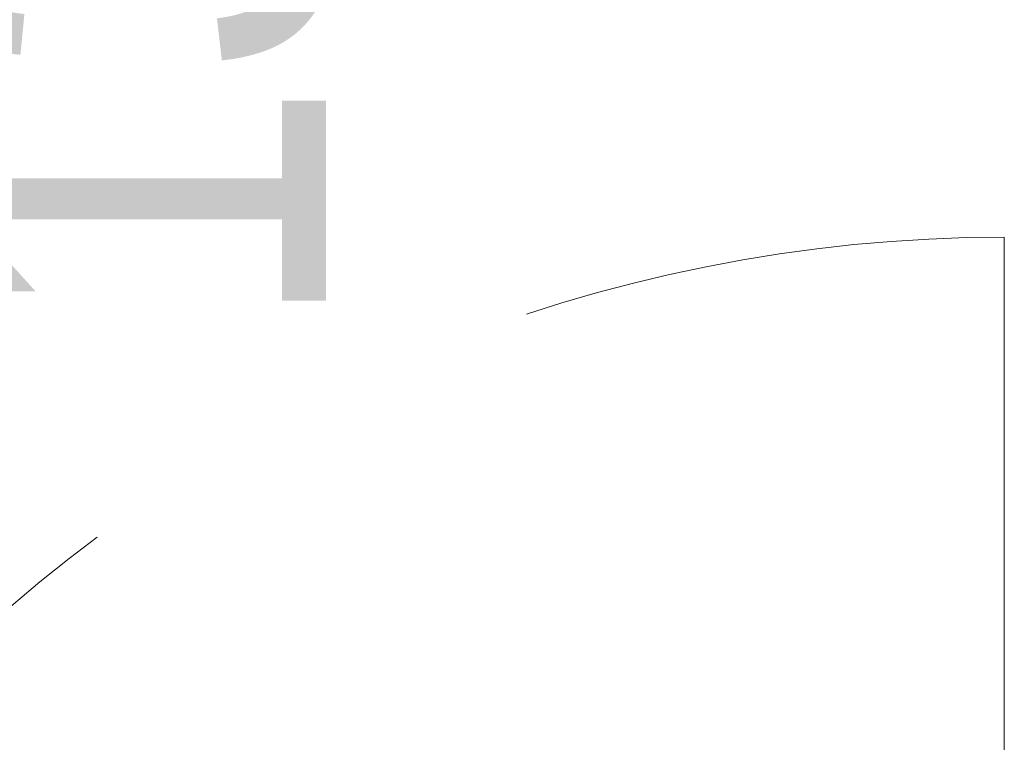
# Model space of a CAD drawing. Header units: centimetres. Extents: x -1631 to 21770, y -8842 to 3590.
# Tile 67 of 87: x 425 to 486, y 1084 to 1128. Entities that reach past the tile are written whole.
import ezdxf

# ---------------------------------------------------------------- set-up
doc = ezdxf.new("R2010")
doc.units = ezdxf.units.CM
doc.linetypes.add('Dash', pattern=[60, 30, -30])
for name, color, linetype, lineweight in [('A-DOOR', 31, 'Continuous', 13), ('A-DOOR-HDLN', 31, 'Dash', 9), ('G-ANNO-TEXT', 231, 'Continuous', 13)]:
    doc.layers.add(name, color=color, linetype=linetype, lineweight=lineweight)
doc.styles.add('Arial Narrow_4', font='ARIALN.TTF', dxfattribs={"height": 25})

# ---------------------------------------------------------------- blocks, each defined once
blk = doc.blocks.new('Schueco_FWS_ADS-75-SimplySmart_inw_Family-02 - FWS SI insert unit 90-2368450-5_piętro III __10_50 m_ - stan projektowany')
at = {"layer": 'A-DOOR'}
blk.add_line((-72.3, -7.6), (-72.3, -101.55), dxfattribs=at)
at = {"layer": 'A-DOOR-HDLN'}
blk.add_arc((-72.3, -7.6), 93.95, 270, 0, dxfattribs=at)

msp = doc.modelspace()

# ---------------------------------------------------------------- block references
at = {"layer": 'A-DOOR', "rotation": 180}
msp.add_blockref('Schueco_FWS_ADS-75-SimplySmart_inw_Family-02 - FWS SI insert unit 90-2368450-5_piętro III __10_50 m_ - stan projektowany', (413.877, 1013.376), dxfattribs=at)

# ---------------------------------------------------------------- texts
at = {"layer": 'G-ANNO-TEXT', "color": 11, "insert": (419.287, 1108.822), "char_height": 25, "width": 104.939, "attachment_point": 1, "rotation": 90, "line_spacing_factor": 0.949189, "style": 'Arial Narrow_4'}
msp.add_mtext('\\pt127,254,381,508,635,762,889,1016,1143,1270,1397,1524,1651,1778,1905,2032,2159,2286,2413,2540,2667,2794,2921,3048,3175,3302,3429,3556,3683,3810,3937,4064;13,97 m', dxfattribs=at)

doc.saveas('drawing.dxf')
